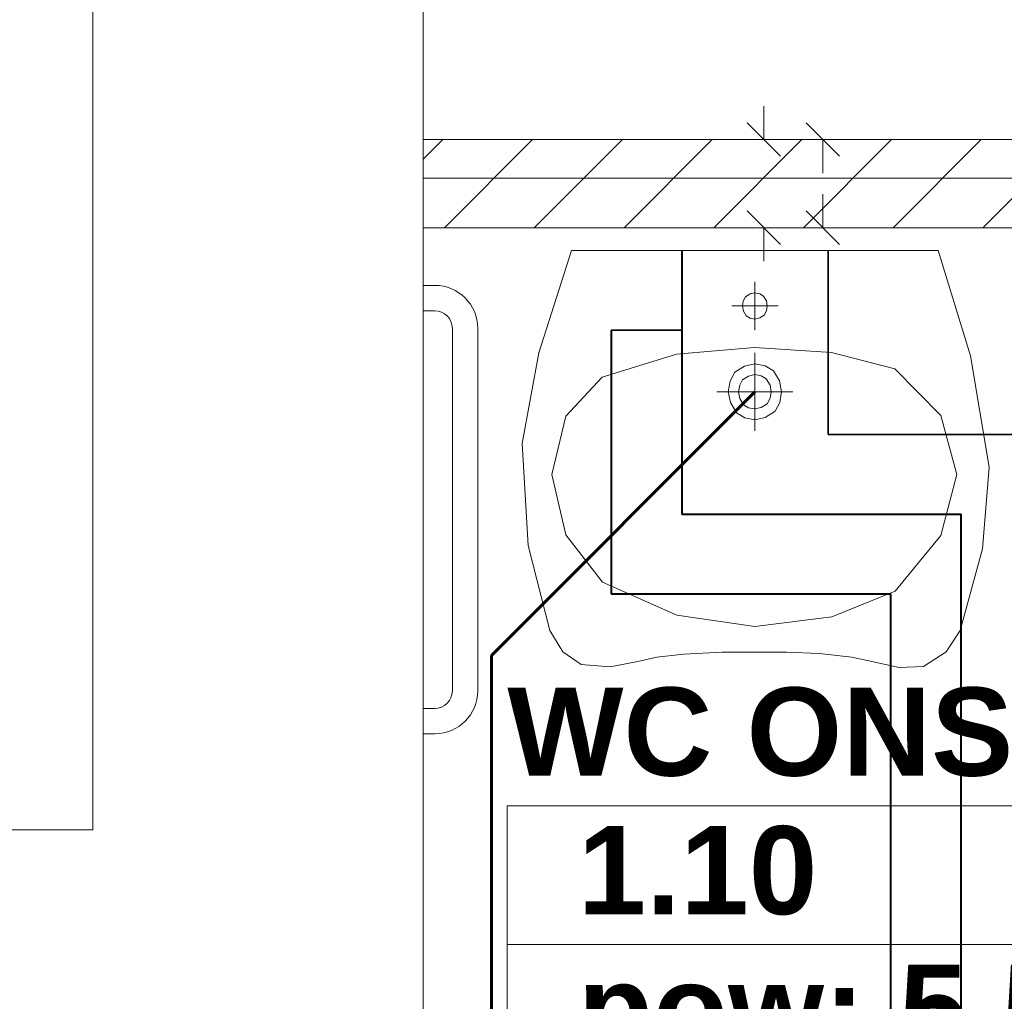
# Model space of a CAD drawing. Header units: millimetres. Extents: x 204754 to 499005, y -178579 to -103222.
# Tile 77 of 178: x 265601 to 266998, y -132132 to -130740. Entities that reach past the tile are written whole.
import ezdxf
from ezdxf.enums import TextEntityAlignment as Align
from ezdxf.lldxf.tags import DXFTag

# ---------------------------------------------------------------- set-up
doc = ezdxf.new("R2010")
doc.units = ezdxf.units.MM
doc.header["$MEASUREMENT"] = 0
doc.layers.get('0').update_dxf_attribs({"color": 252, "lineweight": 5})
for name, color, linetype, lineweight in [('G-IMPT_Nr_pióra__47', 252, 'Continuous', 5), ('IS_Ciepła_woda', 1, 'DASHDOT', 40), ('IS_KS', 34, 'Continuous', 60), ('IS_opisy', 7, 'Continuous', 35), ('IS_Zimna_woda', 5, 'SOLID', 35), ('Nowe_! NAZWY POM', 252, 'Continuous', 5), ('Nowe_! NAZWY POM_Nr_pióra__19', 252, 'Continuous', 5), ('Nowe_220-A Ściany', 252, 'Continuous', 5), ('Nowe_220-A Ściany_Nr_pióra__93', 252, 'Continuous', 5), ('Nowe_Metryczki pomieszczeń ARCHICADa_Nr_pióra__13', 252, 'Continuous', 5), ('Nowe_Nowe_220(1)-A Ściany zewnętrzne_Nr_pióra__57', 252, 'Continuous', 5), ('P-SANR-FIXT_Nr_pióra__47', 252, 'Continuous', 5)]:
    doc.layers.add(name, color=color, linetype=linetype, lineweight=lineweight)
doc.styles.add('GENERATED_STYLE_2', font='arialbd.ttf')
tags = doc.linetypes.add('DASHDOT', pattern=[20, 10, -5, 0, -5]).pattern_tags.tags
tags[10:11] = [DXFTag(74, 4), DXFTag(75, 0), DXFTag(340, '0'), DXFTag(46, 0.0), DXFTag(50, 0.0), DXFTag(44, 0.0), DXFTag(45, 0.0)]
tags[8:9] = [DXFTag(74, 4), DXFTag(75, 0), DXFTag(340, '0'), DXFTag(46, 0.0), DXFTag(50, 0.0), DXFTag(44, 0.0), DXFTag(45, 0.0)]
tags[6:7] = [DXFTag(74, 4), DXFTag(75, 0), DXFTag(340, '0'), DXFTag(46, 0.0), DXFTag(50, 0.0), DXFTag(44, 0.0), DXFTag(45, 0.0)]
tags[4:5] = [DXFTag(74, 4), DXFTag(75, 0), DXFTag(340, '0'), DXFTag(46, 0.0), DXFTag(50, 0.0), DXFTag(44, 0.0), DXFTag(45, 0.0)]
tags = doc.linetypes.add('SOLID', pattern=[10, 10, 0]).pattern_tags.tags
tags[6:7] = [DXFTag(74, 4), DXFTag(75, 0), DXFTag(340, '0'), DXFTag(46, 0.0), DXFTag(50, 0.0), DXFTag(44, 0.0), DXFTag(45, 0.0)]
tags[4:5] = [DXFTag(74, 4), DXFTag(75, 0), DXFTag(340, '0'), DXFTag(46, 0.0), DXFTag(50, 0.0), DXFTag(44, 0.0), DXFTag(45, 0.0)]

# ---------------------------------------------------------------- blocks, each defined once
blk = doc.blocks.new('WC ONS_1.10_24', base_point=(266908.5, -131952.8))
at = {"layer": 'Nowe_Metryczki pomieszczeń ARCHICADa_Nr_pióra__13', "color": 7, "linetype": 'Continuous', "lineweight": 13}
for p, q in [((266292.9, -131854.6), (266292.9, -132247.5)), ((266292.9, -131854.6), (267524.1, -131854.6)), ((267524.1, -131854.6), (267524.1, -132247.5)), ((266292.9, -132051), (267524.1, -132051)), ((266292.9, -132247.5), (267524.1, -132247.5))]:
    blk.add_line(p, q, dxfattribs=at)
at = {"layer": 'Nowe_Metryczki pomieszczeń ARCHICADa_Nr_pióra__13', "color": 7, "lineweight": 13, "style": 'GENERATED_STYLE_2'}
for tag, p in [('ROOM_NAME', (266292.9, -131686.7)), ('ROOM_NUMBER', (266392.9, -131883.2)), ('ROOM_CALC_AREA', (266392.9, -132079.6))]:
    blk.add_attdef(tag, text='', height=125, dxfattribs=at).set_placement(p, align=Align.TOP_LEFT)
blk = doc.blocks.new('podkład 20251118')
at = {"color": 252, "linetype": 'Continuous', "lineweight": 5}
for p, q in [((266656.7, -130909.5), (266656.7, -130862)), ((266633, -130885.8), (266680.5, -130933.3)), ((266764.2, -130933.3), (266716.7, -130885.8)), ((266740.5, -130909.5), (266740.5, -130957)), ((266740.5, -131034.5), (266740.5, -130987)), ((266680.5, -131058.3), (266633, -131010.8)), ((266716.7, -131010.8), (266764.2, -131058.3)), ((266656.7, -131034.5), (266656.7, -131082))]:
    blk.add_line(p, q, dxfattribs=at)
at = {"layer": 'G-IMPT_Nr_pióra__47', "color": 252, "linetype": 'Continuous', "lineweight": 5}
for p, q in [((266337.8, -131211.9), (266384.2, -131066.7)), ((266384.2, -131066.7), (266904.2, -131066.7)), ((266904.2, -131066.7), (266949.9, -131216.1)), ((266644.2, -131179.8), (266644.2, -131111.2)), ((266630.9, -131132.7), (266627.7, -131138.5)), ((266637.3, -131128.5), (266630.9, -131132.7)), ((266644.2, -131127.1), (266637.3, -131128.5)), ((266651, -131128.3), (266644.2, -131127.1)), ((266656.5, -131131.6), (266651, -131128.3)), ((266660.4, -131138.4), (266656.5, -131131.6)), ((266677, -131145.5), (266611.4, -131145.5)), ((266627.7, -131138.5), (266626.6, -131145.5)), ((266626.6, -131145.5), (266627.9, -131152.7)), ((266661.8, -131145.5), (266660.4, -131138.4)), ((266660.7, -131152.6), (266661.8, -131145.5)), ((266627.9, -131152.7), (266631.9, -131159.5)), ((266631.9, -131159.5), (266637.4, -131162.8)), ((266637.4, -131162.8), (266644.2, -131164)), ((266644.2, -131164), (266651.1, -131162.5)), ((266651.1, -131162.5), (266657.5, -131158.4)), ((266657.5, -131158.4), (266660.7, -131152.6)), ((266643.5, -131204.2), (266532.9, -131213.9)), ((266752.8, -131211.6), (266643.5, -131204.2)), ((266314, -131340.4), (266337.8, -131211.9)), ((266532.9, -131213.9), (266427.6, -131246.4)), ((266644.2, -131322.6), (266644.2, -131211.8)), ((266842.8, -131234.7), (266752.8, -131211.6)), ((266949.9, -131216.1), (266976.3, -131374.1)), ((266629.5, -131230.8), (266615.7, -131239.6)), ((266644.2, -131227.6), (266629.5, -131230.8)), ((266658.7, -131230.3), (266644.2, -131227.6)), ((266670.5, -131237.3), (266658.7, -131230.3)), ((266427.6, -131246.4), (266375.8, -131301.7)), ((266615.7, -131239.6), (266608.9, -131252)), ((266635.2, -131244.9), (266626.7, -131250.3)), ((266644.2, -131242.9), (266635.2, -131244.9)), ((266653.1, -131244.6), (266644.2, -131242.9)), ((266660.3, -131248.9), (266653.1, -131244.6)), ((266679, -131251.8), (266670.5, -131237.3)), ((266907.8, -131301), (266842.8, -131234.7)), ((266608.9, -131252), (266606.4, -131267.2)), ((266622.6, -131257.9), (266621, -131267.2)), ((266626.7, -131250.3), (266622.6, -131257.9)), ((266665.6, -131257.8), (266660.3, -131248.9)), ((266667.4, -131267.2), (266665.6, -131257.8)), ((266682, -131267.2), (266679, -131251.8)), ((266590.4, -131267.2), (266698, -131267.2)), ((266606.4, -131267.2), (266609.4, -131282.6)), ((266621, -131267.2), (266622.8, -131276.6)), ((266665.8, -131276.5), (266667.4, -131267.2)), ((266679.5, -131282.4), (266682, -131267.2)), ((266609.4, -131282.6), (266617.9, -131297.1)), ((266622.8, -131276.6), (266628, -131285.5)), ((266628, -131285.5), (266635.3, -131289.8)), ((266653.2, -131289.6), (266661.7, -131284.1)), ((266661.7, -131284.1), (266665.8, -131276.5)), ((266672.7, -131294.8), (266679.5, -131282.4)), ((266375.8, -131301.7), (266356.3, -131384.5)), ((266617.9, -131297.1), (266629.7, -131304.1)), ((266635.3, -131289.8), (266644.2, -131291.5)), ((266644.2, -131291.5), (266653.2, -131289.6)), ((266658.9, -131303.6), (266672.7, -131294.8)), ((266930.8, -131384.5), (266907.8, -131301)), ((266629.7, -131304.1), (266644.2, -131306.8)), ((266644.2, -131306.8), (266658.9, -131303.6)), ((266322.6, -131485.2), (266314, -131340.4)), ((266356.3, -131384.5), (266376, -131469.9)), ((266908, -131470.9), (266930.8, -131384.5)), ((266976.3, -131374.1), (266966.9, -131490)), ((266376, -131469.9), (266428, -131537)), ((266843.2, -131549.8), (266908, -131470.9)), ((266353.2, -131605.8), (266322.6, -131485.2)), ((266966.9, -131490), (266935.2, -131605.8)), ((266428, -131537), (266533.5, -131583.8)), ((266753.5, -131586.4), (266843.2, -131549.8)), ((266533.5, -131583.8), (266644.3, -131599.9)), ((266644.3, -131599.9), (266753.5, -131586.4)), ((266371.7, -131635.8), (266353.2, -131605.8)), ((266935.2, -131605.8), (266915.5, -131635.8)), ((266397.5, -131653.8), (266371.7, -131635.8)), ((266597.9, -131636.5), (266543.5, -131639.2)), ((266644.2, -131636.3), (266597.9, -131636.5)), ((266689.4, -131636.3), (266644.2, -131636.3)), ((266735.5, -131638.5), (266689.4, -131636.3)), ((266915.5, -131635.8), (266883.5, -131656.6)), ((266478.3, -131649.6), (266438.7, -131657.3)), ((266505.2, -131643.8), (266478.3, -131649.6)), ((266543.5, -131639.2), (266505.2, -131643.8)), ((266781.6, -131643.8), (266735.5, -131638.5)), ((266810.1, -131649.6), (266781.6, -131643.8)), ((266848.9, -131658.1), (266810.1, -131649.6)), ((266438.7, -131657.3), (266397.5, -131653.8)), ((266883.5, -131656.6), (266848.9, -131658.1))]:
    blk.add_line(p, q, dxfattribs=at)
at = {"layer": 'Nowe_! NAZWY POM_Nr_pióra__19', "color": 252, "linetype": 'Continuous', "lineweight": 5}
for p, q in [((265704.8, -131888.4), (265704.8, -128538.4)), ((266173.7, -130589.5), (266173.7, -130909.5)), ((266173.7, -130909.5), (269281.3, -130909.5)), ((267773.7, -130964.5), (266173.7, -130964.5)), ((266173.7, -130964.5), (266173.7, -134424.5)), ((265374.8, -131888.4), (265704.8, -131888.4))]:
    blk.add_line(p, q, dxfattribs=at)
at = {"layer": 'Nowe_220-A Ściany', "color": 252, "linetype": 'Continuous', "lineweight": 5}
for p, q in [((266173.7, -130937.4), (266201.6, -130909.5)), ((266203.9, -131034.5), (266328.9, -130909.5)), ((266331.2, -131034.5), (266456.2, -130909.5)), ((266458.5, -131034.5), (266583.5, -130909.5)), ((266585.8, -131034.5), (266710.8, -130909.5)), ((266713, -131034.5), (266838, -130909.5)), ((266840.3, -131034.5), (266965.3, -130909.5)), ((266967.6, -131034.5), (267092.6, -130909.5))]:
    blk.add_line(p, q, dxfattribs=at)
at = {"layer": 'Nowe_220-A Ściany_Nr_pióra__93', "color": 252, "linetype": 'Continuous', "lineweight": 5}
for p, q in [((267490.7, -130909.5), (266173.7, -130909.5)), ((266173.7, -130909.5), (266173.7, -131034.5)), ((266173.7, -131034.5), (267490.7, -131034.5))]:
    blk.add_line(p, q, dxfattribs=at)
at = {"layer": 'Nowe_Nowe_220(1)-A Ściany zewnętrzne_Nr_pióra__57', "color": 252, "linetype": 'Continuous', "lineweight": 5}
for p, q in [((265704.8, -127038.4), (265704.8, -131888.4)), ((266173.7, -138719.5), (266173.7, -130729.5)), ((265374.8, -131888.4), (265704.8, -131888.4))]:
    blk.add_line(p, q, dxfattribs=at)
at = {"layer": 'P-SANR-FIXT_Nr_pióra__47', "color": 252, "linetype": 'Continuous', "lineweight": 5}
for p, q in [((266173.7, -131116.3), (266190, -131116.3)), ((266173.7, -131116.3), (266190, -131116.3)), ((266190, -131152.3), (266173.7, -131152.3)), ((266173.7, -131152.3), (266190, -131152.3)), ((266215, -131691.3), (266215, -131177.3)), ((266215, -131691.3), (266215, -131177.3)), ((266251, -131177.3), (266251, -131691.3)), ((266251, -131691.3), (266251, -131177.3)), ((266173.7, -131716.3), (266190, -131716.3)), ((266173.7, -131716.3), (266190, -131716.3)), ((266190, -131752.3), (266173.7, -131752.3)), ((266173.7, -131752.3), (266190, -131752.3))]:
    blk.add_line(p, q, dxfattribs=at)
for centre, radius, start, end in [((266190, -131177.3), 61, 0, 90), ((266190, -131177.3), 61, 0, 90), ((266190, -131177.3), 25, 0, 90), ((266190, -131177.3), 25, 0, 90), ((266190, -131691.3), 25, 270, 0), ((266190, -131691.3), 61, 270, 0), ((266190, -131691.3), 61, 270, 0), ((266190, -131691.3), 25, 270, 0)]:
    blk.add_arc(centre, radius, start, end, dxfattribs=at)
at = {"layer": 'Nowe_! NAZWY POM', "color": 7, "linetype": 'Continuous', "lineweight": 13}
blk.add_blockref('WC ONS_1.10_24', (266908.5, -131952.8), dxfattribs=at).add_auto_attribs({'ROOM_NAME': 'WC ONS', 'ROOM_NUMBER': '1.10', 'ROOM_CALC_AREA': 'pow: 5,54 m2'})

msp = doc.modelspace()

# ---------------------------------------------------------------- linework, layer by layer
at = {"layer": 'IS_Ciepła_woda'}
for p, q in [((266540.3, -131066.7), (266540.3, -131440.6)), ((266540.3, -131440.6), (266936.9, -131440.6)), ((266936.9, -134568.5), (266936.9, -131440.6))]:
    msp.add_line(p, q, dxfattribs=at)
at = {"layer": 'IS_Ciepła_woda', "color": 215, "true_color": 0xa953a0}
for p, q in [((266440.3, -131179.8), (266440.3, -131553.7)), ((266440.3, -131553.7), (266836.9, -131553.7)), ((266836.9, -134681.6), (266836.9, -131553.7))]:
    msp.add_line(p, q, dxfattribs=at)
at = {"layer": 'IS_KS'}
for p in [(266644.2, -131267.2), (266270.4, -134543.5)]:
    msp.add_line(p, (266270.4, -131641), dxfattribs=at)
at = {"layer": 'IS_opisy', "color": 215, "true_color": 0xa953a0}
msp.add_line((266440.3, -131179.8), (266540.3, -131179.8), dxfattribs=at)
at = {"layer": 'IS_Zimna_woda'}
for p, q in [((266748.2, -131327.6), (266748.2, -131066.7)), ((267036.9, -131327.6), (266748.2, -131327.6))]:
    msp.add_line(p, q, dxfattribs=at)

# ---------------------------------------------------------------- block references
msp.add_blockref('podkład 20251118', (0, 0))

doc.saveas('drawing.dxf')
